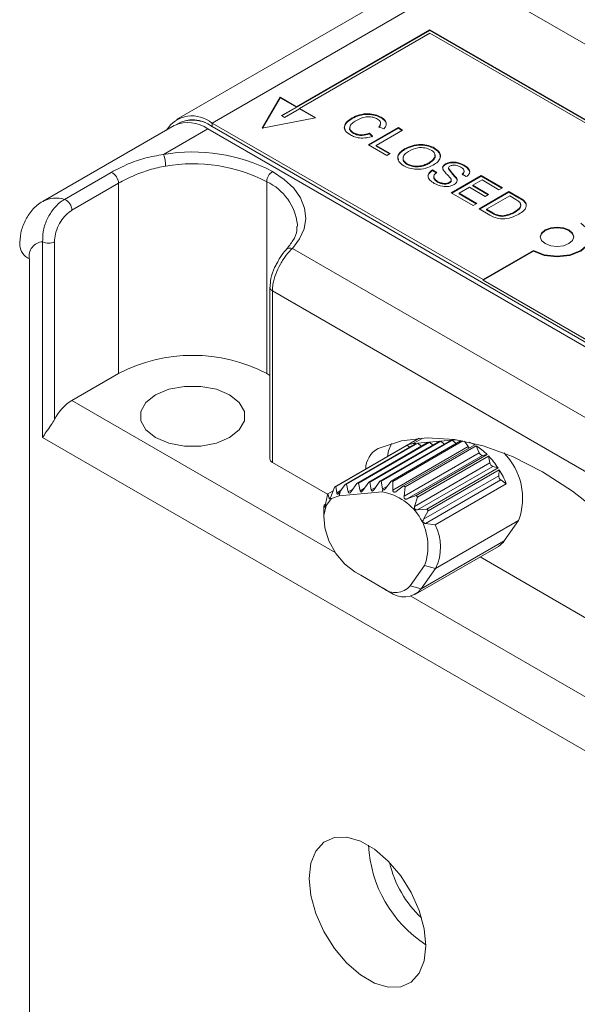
# Paper-space layout 'Sheet1' of a CAD drawing. Header units: millimetres. Extents: x 0 to 432, y 0 to 279.
# Tile 42 of 90: x 335 to 352, y 216 to 246. Entities that reach past the tile are written whole.
import ezdxf

# ---------------------------------------------------------------- set-up
doc = ezdxf.new("R2010")
doc.units = ezdxf.units.MM
doc.header["$LTSCALE"] = 0.5

psp = doc.layouts.new('Sheet1')

# ---------------------------------------------------------------- linework, layer by layer
at = {"color": 7, "linetype": 'Continuous', "lineweight": 15}
for p, q in [((379.845, 266.253), (339.793, 243.132)), ((348.596, 247.483), (340.873, 243.025)), ((348.596, 247.483), (354.566, 244.037)), ((347.471, 245.831), (342.99, 243.244)), ((347.471, 245.851), (343.43, 243.519)), ((353.039, 242.637), (347.471, 245.851)), ((347.471, 245.831), (347.471, 245.851)), ((353.021, 242.627), (347.471, 245.831)), ((343.52, 243.467), (347.471, 245.748)), ((347.471, 245.748), (352.949, 242.585)), ((342.936, 243.804), (342.398, 242.871)), ((342.936, 243.793), (342.404, 242.872)), ((343.43, 243.519), (342.936, 243.804)), ((342.936, 243.793), (342.936, 243.804)), ((343.43, 243.508), (342.936, 243.793)), ((342.981, 243.249), (343.43, 243.508)), ((343.52, 243.456), (343.071, 243.197)), ((343.43, 243.519), (343.43, 243.508)), ((344.014, 243.182), (343.52, 243.467)), ((343.52, 243.456), (343.52, 243.467)), ((344.001, 243.179), (343.52, 243.456)), ((342.398, 242.871), (344.014, 243.182)), ((343.071, 243.197), (342.981, 243.249)), ((345.119, 243.159), (345.119, 243.179)), ((345.996, 243.182), (345.996, 243.203)), ((339.731, 242.949), (335.757, 240.655)), ((340.747, 242.849), (339.402, 242.072)), ((340.747, 242.849), (366.158, 228.18)), ((340.873, 243.025), (349.088, 238.283)), ((340.873, 243.025), (340.873, 242.921)), ((340.873, 242.921), (366.283, 228.252)), ((345.613, 242.362), (346.521, 242.887)), ((345.631, 242.352), (346.521, 242.866)), ((346.649, 242.813), (345.846, 242.349)), ((346.082, 242.848), (345.927, 242.906)), ((346.521, 242.887), (346.649, 242.813)), ((346.521, 242.866), (346.521, 242.887)), ((346.521, 242.866), (346.631, 242.802)), ((345.16, 242.71), (345.16, 242.731)), ((345.642, 242.715), (345.74, 242.624)), ((345.642, 242.695), (345.642, 242.715)), ((345.642, 242.695), (345.74, 242.603)), ((346.172, 242.04), (345.613, 242.362)), ((345.846, 242.349), (346.276, 242.1)), ((345.846, 242.328), (345.846, 242.349)), ((345.846, 242.328), (346.258, 242.09)), ((346.707, 242.22), (346.707, 242.241)), ((347.616, 242.247), (347.616, 242.268)), ((346.276, 242.1), (346.172, 242.04)), ((346.788, 241.771), (346.788, 241.791)), ((347.452, 241.804), (347.452, 241.824)), ((347.557, 241.603), (347.685, 241.529)), ((347.557, 241.582), (347.557, 241.603)), ((347.949, 241.768), (347.949, 241.789)), ((348.037, 241.634), (348.037, 241.654)), ((348.512, 241.729), (348.512, 241.75)), ((336.4, 240.713), (337.815, 241.529)), ((347.557, 241.582), (347.685, 241.508)), ((348.127, 240.911), (349.035, 241.435)), ((348.127, 241.274), (348.127, 241.3)), ((348.145, 240.9), (349.035, 241.414)), ((348.273, 241.357), (348.273, 241.378)), ((348.581, 241.401), (348.453, 241.475)), ((348.518, 241.546), (348.518, 241.571)), ((349.059, 241.3), (348.779, 241.139)), ((349.035, 241.435), (349.676, 241.065)), ((349.035, 241.414), (349.035, 241.435)), ((349.035, 241.414), (349.658, 241.055)), ((349.571, 241.005), (349.059, 241.3)), ((338.041, 241.199), (336.627, 240.382)), ((338.041, 235.44), (338.041, 241.199)), ((342.531, 235.44), (342.531, 241.248)), ((347.71, 241.238), (347.71, 241.259)), ((348.076, 241.21), (348.076, 241.231)), ((348.675, 241.079), (348.36, 240.897)), ((349.152, 240.803), (348.675, 241.079)), ((348.779, 241.139), (349.257, 240.864)), ((348.779, 241.118), (348.779, 241.139)), ((348.779, 241.118), (349.239, 240.853)), ((349.676, 241.065), (349.571, 241.005)), ((348.791, 240.528), (348.127, 240.911)), ((348.36, 240.897), (348.896, 240.588)), ((348.36, 240.877), (348.36, 240.897)), ((348.36, 240.877), (348.878, 240.578)), ((348.966, 240.427), (349.874, 240.951)), ((348.984, 240.416), (349.874, 240.93)), ((349.257, 240.864), (349.152, 240.803)), ((349.897, 240.817), (349.198, 240.413)), ((349.874, 240.951), (350.184, 240.772)), ((349.874, 240.93), (349.874, 240.951)), ((349.874, 240.93), (350.184, 240.751)), ((350.081, 240.71), (349.897, 240.817)), ((350.184, 240.751), (350.184, 240.772)), ((348.896, 240.588), (348.791, 240.528)), ((349.291, 240.239), (348.966, 240.427)), ((349.198, 240.413), (349.386, 240.305)), ((349.198, 240.393), (349.198, 240.413)), ((349.198, 240.393), (349.386, 240.285)), ((350.331, 240.651), (350.331, 240.672)), ((350.399, 240.537), (350.399, 240.558)), ((349.386, 240.285), (349.386, 240.305)), ((349.664, 240.198), (349.664, 240.219)), ((350.043, 240.316), (350.043, 240.337)), ((335.74, 233.502), (335.74, 239.429)), ((336.099, 239.429), (336.099, 234.046)), ((343.311, 239.227), (359.884, 229.66)), ((335.336, 238.909), (335.336, 213.691)), ((350.615, 239.164), (349.088, 238.283)), ((350.615, 239.143), (349.088, 238.262)), ((350.615, 239.143), (350.615, 239.164)), ((342.628, 238.05), (342.628, 238.055)), ((342.628, 238.05), (342.628, 232.85)), ((349.088, 238.262), (349.088, 238.283)), ((349.088, 238.262), (358.068, 233.078)), ((359.079, 228.492), (342.702, 237.946)), ((342.702, 237.946), (342.702, 232.747)), ((338.041, 235.44), (336.627, 234.623)), ((342.628, 235.381), (342.531, 235.44)), ((336.627, 234.623), (344.608, 230.016)), ((361.803, 218.457), (335.74, 233.502)), ((347.102, 233.45), (344.587, 231.998)), ((344.63, 232.02), (346.785, 233.264)), ((347.063, 233.322), (344.908, 232.078)), ((347.11, 233.326), (344.954, 232.082)), ((347.421, 233.354), (345.266, 232.11)), ((347.467, 233.358), (345.312, 232.114)), ((347.779, 233.386), (345.623, 232.142)), ((347.81, 233.389), (345.654, 232.144)), ((348.121, 233.416), (345.965, 232.172)), ((348.152, 233.419), (345.997, 232.175)), ((348.429, 233.406), (346.301, 232.178)), ((348.48, 233.396), (346.352, 232.168)), ((348.838, 233.276), (346.682, 232.032)), ((348.884, 233.248), (346.729, 232.004)), ((346.785, 233.264), (346.856, 233.202)), ((346.975, 233.314), (347.267, 233.483)), ((347.063, 233.322), (346.975, 233.314)), ((347.151, 233.475), (347.102, 233.45)), ((347.421, 233.354), (347.11, 233.326)), ((347.11, 233.326), (347.213, 233.234)), ((347.779, 233.386), (347.467, 233.358)), ((347.467, 233.358), (347.571, 233.266)), ((348.121, 233.416), (347.81, 233.389)), ((347.81, 233.389), (347.913, 233.297)), ((348.271, 233.43), (348.152, 233.419)), ((348.152, 233.419), (348.27, 233.314)), ((348.271, 233.43), (348.273, 233.431)), ((348.523, 233.388), (348.639, 233.222)), ((348.884, 233.248), (348.976, 233.038)), ((348.639, 233.222), (346.356, 231.904)), ((348.976, 233.038), (346.693, 231.72)), ((349.075, 232.957), (346.792, 231.639)), ((349.212, 232.984), (347.057, 231.74)), ((349.255, 232.939), (347.1, 231.695)), ((349.075, 232.957), (349.212, 232.984)), ((349.255, 232.939), (349.296, 232.732)), ((344.376, 231.78), (342.702, 232.747)), ((349.296, 232.732), (347.013, 231.414)), ((349.383, 232.622), (347.101, 231.304)), ((349.563, 232.341), (347.28, 231.023)), ((349.543, 232.576), (347.387, 231.332)), ((349.578, 232.521), (347.423, 231.277)), ((349.383, 232.622), (349.543, 232.576)), ((349.578, 232.521), (349.563, 232.341)), ((344.769, 231.88), (344.908, 232.078)), ((344.908, 232.078), (344.954, 232.082)), ((344.954, 232.082), (345.002, 231.852)), ((345.09, 231.859), (345.266, 232.11)), ((345.266, 232.11), (345.312, 232.114)), ((345.312, 232.114), (345.359, 231.883)), ((345.447, 231.891), (345.623, 232.142)), ((345.623, 232.142), (345.654, 232.144)), ((345.654, 232.144), (345.702, 231.914)), ((345.79, 231.922), (345.965, 232.172)), ((345.965, 232.172), (345.997, 232.175)), ((345.997, 232.175), (346.044, 231.945)), ((346.136, 231.955), (346.301, 232.178)), ((346.352, 232.168), (346.356, 231.904)), ((349.628, 232.213), (347.345, 230.895)), ((349.792, 232.101), (347.637, 230.857)), ((349.628, 232.213), (349.792, 232.101)), ((344.318, 231.481), (344.369, 231.767)), ((344.541, 231.886), (344.385, 231.796)), ((344.385, 231.796), (344.42, 231.658)), ((344.48, 231.718), (344.581, 231.995)), ((344.63, 232.02), (344.652, 231.824)), ((344.783, 231.9), (344.652, 231.824)), ((344.73, 231.735), (344.769, 231.88)), ((346.026, 231.851), (344.73, 231.735)), ((344.732, 231.828), (344.769, 231.88)), ((345.14, 231.932), (345.002, 231.852)), ((345.498, 231.964), (345.359, 231.883)), ((345.84, 231.994), (345.702, 231.914)), ((346.047, 231.932), (346.026, 231.851)), ((346.192, 232.03), (346.044, 231.945)), ((346.456, 231.863), (346.682, 232.032)), ((346.729, 232.004), (346.693, 231.72)), ((344.318, 231.482), (344.271, 231.455)), ((344.271, 231.455), (344.288, 231.386)), ((344.465, 231.684), (344.42, 231.658)), ((346.792, 231.639), (347.057, 231.74)), ((347.1, 231.695), (347.013, 231.414)), ((344.259, 231.143), (344.266, 231.415)), ((344.297, 231.391), (344.288, 231.386)), ((347.101, 231.304), (347.387, 231.332)), ((347.423, 231.277), (347.28, 231.023)), ((344.259, 231.109), (344.259, 231.143)), ((344.259, 231.109), (344.259, 231.064)), ((347.345, 230.895), (347.637, 230.857)), ((347.649, 229.53), (350.163, 230.981)), ((349.732, 230.367), (350.163, 230.981)), ((347.217, 228.915), (349.732, 230.367)), ((347.039, 228.75), (349.553, 230.201)), ((348.997, 229.88), (355.798, 225.954)), ((345.202, 229.431), (346.065, 228.932)), ((345.202, 229.431), (345.381, 229.327)), ((346.882, 229.005), (347.314, 229.62)), ((347.649, 229.53), (347.217, 228.915)), ((347.649, 229.53), (347.314, 229.62)), ((346.245, 228.828), (345.381, 229.327)), ((346.065, 228.932), (346.245, 228.828)), ((347.217, 228.915), (346.882, 229.005)), ((346.899, 228.693), (361.728, 220.133))]:
    psp.add_line(p, q, dxfattribs=at)
at = {"color": 7, "linetype": 'Continuous', "lineweight": 15, "flags": 128}
for points in [[(342.711, 241.559), (343.065, 241.319), (343.349, 241.05), (343.555, 240.758), (343.678, 240.451), (343.715, 240.136), (343.665, 239.822), (343.529, 239.516), (343.311, 239.227)], [(343.458, 239.876), (343.461, 239.93), (343.461, 239.952)], [(352.051, 239.993), (352.272, 239.803), (352.349, 239.579), (352.272, 239.354), (352.051, 239.164), (351.722, 239.037), (351.333, 238.992), (350.944, 239.037), (350.615, 239.164)], [(351.692, 239.371), (351.802, 239.466), (351.841, 239.579), (351.802, 239.691), (351.692, 239.786), (351.527, 239.85), (351.333, 239.872), (351.139, 239.85), (350.974, 239.786), (350.864, 239.691), (350.825, 239.579), (350.864, 239.466), (350.974, 239.371), (351.139, 239.308), (351.333, 239.285), (351.527, 239.308), (351.692, 239.371)], [(351.841, 239.568), (351.802, 239.67), (351.692, 239.765), (351.527, 239.829), (351.333, 239.851), (351.139, 239.829), (350.974, 239.765), (350.864, 239.67), (350.825, 239.568)], [(352.349, 239.558), (352.272, 239.333), (352.051, 239.143), (351.722, 239.016), (351.333, 238.971), (350.944, 239.016), (350.615, 239.143)], [(339.163, 233.496), (339.565, 233.327), (340.038, 233.239), (340.534, 233.239), (341.007, 233.327), (341.408, 233.496), (341.7, 233.728), (341.854, 234), (341.854, 234.287), (341.7, 234.56), (341.408, 234.792), (341.007, 234.96), (340.534, 235.049), (340.038, 235.049), (339.565, 234.96), (339.163, 234.792), (338.871, 234.56), (338.718, 234.287), (338.718, 234), (338.871, 233.728), (339.163, 233.496)], [(355.875, 227.411), (355.16, 228.468), (354.382, 229.456), (353.555, 230.362), (352.688, 231.173), (351.796, 231.876), (350.891, 232.462), (349.985, 232.921), (349.093, 233.248), (348.227, 233.438), (347.399, 233.488), (346.621, 233.397), (345.906, 233.166)], [(346.313, 233.317), (346.223, 233.091), (346.196, 232.926)], [(344.73, 231.735), (344.493, 231.647), (344.33, 231.439), (344.261, 231.134), (344.291, 230.764), (344.418, 230.367), (344.628, 229.987), (344.898, 229.663), (345.202, 229.431)], [(347.357, 218.102), (347.306, 218.62), (347.155, 219.167), (346.912, 219.712), (346.593, 220.222), (346.216, 220.669), (345.802, 221.026), (345.376, 221.272), (344.962, 221.393), (344.585, 221.382), (344.266, 221.24), (344.024, 220.974), (343.873, 220.602), (343.821, 220.143), (343.873, 219.624), (344.024, 219.077), (344.266, 218.532), (344.585, 218.022), (344.962, 217.575), (345.376, 217.219), (345.802, 216.973), (346.216, 216.852), (346.593, 216.862), (346.912, 217.005), (347.155, 217.27), (347.306, 217.643), (347.357, 218.102)]]:
    psp.add_lwpolyline(points, dxfattribs=at)
at = {"color": 7, "linetype": 'Continuous', "lineweight": 15}
for centre, radius, start, end in [((340.277, 242.307), 0.933, 50.3212, 147.275), ((340.29, 242.169), 0.952, 52.237, 121.2849), ((340.288, 242.139), 0.977, 53.241, 120.2809), ((340.152, 242.018), 1.022, 54.3824, 114.3071), ((340.292, 236.885), 5.263, 62.6409, 99.7407), ((338.495, 241.721), 0.972, 0.1045, 21.1539), ((340.292, 236.92), 4.873, 62.6409, 99.7407), ((337.673, 241.19), 0.368, 1.3547, 67.3551), ((342.921, 241.23), 0.39, 122.6055, 177.3945), ((341.853, 239.78), 1.617, 6.1133, 65.2068), ((336.146, 239.935), 0.819, 71.8917, 118.2694), ((336.259, 240.373), 0.368, 1.3547, 67.3551), ((335.544, 239.367), 0.503, 185.7072, 245.6243), ((335.775, 238.985), 0.446, 94.524, 189.9096), ((335.92, 239.776), 0.39, 242.6097, 297.3903), ((343.245, 239.066), 0.174, 67.6583, 133.9933), ((342.75, 238.059), 0.123, 184.3567, 246.9634), ((340.286, 231.107), 4.88, 62.6097, 117.3903), ((337.407, 233.381), 1.467, 122.1243, 153.0363), ((347.023, 232.744), 0.572, 94.7796, 114.537), ((348.155, 232.113), 1.349, 59.6212, 67.0652), ((347.839, 231.617), 1.937, 44.8827, 57.3611), ((346.265, 232.526), 0.734, 119.2763, 178.6943), ((348.758, 233.302), 0.144, 214.0425, 235.7963), ((349.084, 233.07), 0.113, 196.5346, 265.7092), ((347.39, 231.168), 2.573, 33.201, 43.5248), ((348.351, 231.661), 1.936, 339.448, 45.1305), ((342.75, 232.86), 0.123, 184.3567, 246.9634), ((349.441, 232.757), 0.147, 189.7773, 246.9484), ((349.718, 232.339), 0.155, 179.4325, 234.5334), ((347.275, 231.084), 2.715, 22.0035, 31.9624), ((346.155, 231.307), 0.883, 77.1523, 80.5066), ((344.981, 231.434), 0.697, 148.7364, 151.4445), ((344.853, 231.539), 0.53, 114.7993, 120.7559), ((345.75, 230.204), 1.67, 339.5127, 80.4873), ((345.899, 230.69), 1.554, 57.7447, 59.7535), ((345.475, 231.288), 1.216, 172.1035, 173.9721), ((345.432, 230.103), 2.306, 43.6672, 45.2113), ((345.104, 229.832), 2.732, 31.9321, 33.3112), ((346.332, 230.181), 1.469, 333.6765, 27.3773), ((349.275, 230.68), 0.554, 300.1554, 325.5365), ((346.436, 229.386), 0.586, 230.7518, 319.4672), ((346.687, 229.369), 0.698, 230.7518, 319.4672), ((349.419, 221.333), 3.805, 182.8026, 237.192), ((349.4, 221.322), 3.219, 192.4795, 227.5151)]:
    psp.add_arc(centre, radius, start, end, dxfattribs=at)
for centre, end_param in [((345.071, 231.95), 4.112103), ((345.429, 231.982), 4.112103), ((345.771, 232.013), 4.112103), ((346.113, 232.043), 2.698935)]:
    psp.add_ellipse(centre, major_axis=(0.047, 0.133), ratio=0.410743, start_param=2.541307, end_param=end_param, dxfattribs=at)
for points, knots in [([(345.067, 242.664), (345.004, 242.706), (344.879, 242.79), (344.873, 242.952), (344.972, 243.082), (345.07, 243.147), (345.119, 243.179)], [0, 0, 0, 0, 0.279942, 0.558082, 0.778909, 1, 1, 1, 1]), ([(344.905, 242.828), (344.896, 242.866), (344.876, 242.946), (344.975, 243.061), (345.071, 243.126), (345.119, 243.159)], [0, 0, 0, 0, 0.301472, 0.650527, 1, 1, 1, 1]), ([(345.248, 243.106), (345.201, 243.076), (345.109, 243.017), (345.032, 242.911), (345.059, 242.805), (345.126, 242.756), (345.16, 242.731)], [0, 0, 0, 0, 0.281219, 0.560711, 0.780136, 1, 1, 1, 1]), ([(345.119, 243.179), (345.189, 243.214), (345.33, 243.284), (345.591, 243.318), (345.828, 243.283), (345.94, 243.23), (345.996, 243.203)], [0, 0, 0, 0, 0.28051, 0.559558, 0.779616, 1, 1, 1, 1]), ([(345.119, 243.159), (345.189, 243.194), (345.33, 243.264), (345.591, 243.298), (345.828, 243.263), (345.94, 243.209), (345.996, 243.182)], [0, 0, 0, 0, 0.28051, 0.559558, 0.779616, 1, 1, 1, 1]), ([(345.885, 243.146), (345.851, 243.163), (345.782, 243.198), (345.648, 243.219), (345.448, 243.205), (345.33, 243.147), (345.248, 243.106)], [0, 0, 0, 0, 0.1872, 0.373883, 0.560757, 1, 1, 1, 1]), ([(345.927, 242.906), (345.945, 242.929), (345.981, 242.973), (345.99, 243.042), (345.952, 243.103), (345.907, 243.131), (345.885, 243.146)], [0, 0, 0, 0, 0.2805703, 0.5596952, 0.7796342, 1, 1, 1, 1]), ([(345.996, 243.203), (346.037, 243.175), (346.12, 243.12), (346.164, 243.019), (346.147, 242.925), (346.104, 242.874), (346.082, 242.848)], [0, 0, 0, 0, 0.280059, 0.559379, 0.779555, 1, 1, 1, 1]), ([(345.996, 243.182), (346.037, 243.155), (346.118, 243.1), (346.164, 243.009), (346.149, 242.955), (346.144, 242.938)], [0, 0, 0, 0, 0.401612, 0.802166, 1, 1, 1, 1]), ([(345.062, 242.903), (345.056, 242.896), (345.03, 242.859), (345.062, 242.784), (345.128, 242.735), (345.16, 242.71)], [0, 0, 0, 0, 0.115278, 0.557196, 1, 1, 1, 1]), ([(345.927, 242.886), (345.946, 242.908), (345.982, 242.95), (345.981, 242.997), (345.98, 243.019)], [0, 0, 0, 0, 0.527923, 1, 1, 1, 1]), ([(345.74, 242.624), (345.679, 242.606), (345.556, 242.57), (345.359, 242.567), (345.19, 242.602), (345.108, 242.643), (345.067, 242.664)], [0, 0, 0, 0, 0.280263, 0.559551, 0.77959, 1, 1, 1, 1]), ([(345.16, 242.731), (345.199, 242.713), (345.275, 242.677), (345.458, 242.66), (345.573, 242.694), (345.642, 242.715)], [0, 0, 0, 0, 0.28075, 0.560904, 1, 1, 1, 1]), ([(345.16, 242.71), (345.199, 242.692), (345.275, 242.656), (345.458, 242.639), (345.573, 242.674), (345.642, 242.695)], [0, 0, 0, 0, 0.28075, 0.560904, 1, 1, 1, 1]), ([(346.684, 241.731), (346.626, 241.773), (346.51, 241.857), (346.489, 242.013), (346.566, 242.144), (346.66, 242.209), (346.707, 242.241)], [0, 0, 0, 0, 0.279586, 0.558772, 0.7793, 1, 1, 1, 1]), ([(346.523, 241.912), (346.514, 241.942), (346.492, 242.013), (346.569, 242.124), (346.661, 242.188), (346.707, 242.22)], [0, 0, 0, 0, 0.26333, 0.631522, 1, 1, 1, 1]), ([(346.707, 242.241), (346.779, 242.278), (346.924, 242.351), (347.195, 242.385), (347.442, 242.353), (347.558, 242.296), (347.616, 242.268)], [0, 0, 0, 0, 0.28058, 0.559608, 0.779578, 1, 1, 1, 1]), ([(346.707, 242.22), (346.779, 242.257), (346.924, 242.331), (347.195, 242.365), (347.442, 242.332), (347.558, 242.276), (347.616, 242.247)], [0, 0, 0, 0, 0.28058, 0.559608, 0.779578, 1, 1, 1, 1]), ([(347.512, 242.207), (347.454, 242.233), (347.338, 242.283), (347.061, 242.285), (346.92, 242.211), (346.833, 242.166)], [0, 0, 0, 0, 0.280157, 0.559673, 1, 1, 1, 1]), ([(347.452, 241.824), (347.498, 241.855), (347.591, 241.915), (347.648, 242.027), (347.616, 242.133), (347.547, 242.182), (347.512, 242.207)], [0, 0, 0, 0, 0.280785, 0.560094, 0.77995, 1, 1, 1, 1]), ([(347.616, 242.268), (347.675, 242.225), (347.793, 242.139), (347.811, 241.98), (347.725, 241.847), (347.628, 241.782), (347.579, 241.75)], [0, 0, 0, 0, 0.279616, 0.558572, 0.779078, 1, 1, 1, 1]), ([(347.616, 242.247), (347.677, 242.204), (347.795, 242.121), (347.791, 242.014), (347.789, 241.962)], [0, 0, 0, 0, 0.51994, 1, 1, 1, 1]), ([(337.815, 241.529), (337.983, 241.617), (338.293, 241.78), (338.839, 241.976), (339.212, 242.04), (339.402, 242.072)], [0, 0, 0, 0, 0.3664591, 0.6778876, 1, 1, 1, 1]), ([(346.682, 241.978), (346.675, 241.965), (346.652, 241.921), (346.687, 241.843), (346.754, 241.795), (346.788, 241.771)], [0, 0, 0, 0, 0.1868036, 0.5932402, 1, 1, 1, 1]), ([(346.833, 242.166), (346.788, 242.137), (346.697, 242.077), (346.652, 241.966), (346.685, 241.864), (346.754, 241.815), (346.788, 241.791)], [0, 0, 0, 0, 0.280642, 0.559885, 0.779855, 1, 1, 1, 1]), ([(347.452, 241.804), (347.497, 241.834), (347.588, 241.894), (347.649, 241.992), (347.625, 242.046), (347.619, 242.061)], [0, 0, 0, 0, 0.419465, 0.836725, 1, 1, 1, 1]), ([(339.467, 241.723), (339.303, 241.689), (338.969, 241.621), (338.575, 241.467), (338.266, 241.323), (338.116, 241.24), (338.041, 241.199)], [0, 0, 0, 0, 0.3100876, 0.6290785, 0.8136124, 1, 1, 1, 1]), ([(347.579, 241.75), (347.506, 241.715), (347.362, 241.645), (347.095, 241.613), (346.856, 241.649), (346.741, 241.703), (346.684, 241.731)], [0, 0, 0, 0, 0.280357, 0.55951, 0.779639, 1, 1, 1, 1]), ([(346.788, 241.791), (346.844, 241.766), (346.957, 241.716), (347.164, 241.717), (347.329, 241.76), (347.411, 241.803), (347.452, 241.824)], [0, 0, 0, 0, 0.279092, 0.55817, 0.77881, 1, 1, 1, 1]), ([(346.788, 241.771), (346.844, 241.746), (346.957, 241.695), (347.164, 241.696), (347.329, 241.739), (347.411, 241.782), (347.452, 241.804)], [0, 0, 0, 0, 0.279092, 0.55817, 0.77881, 1, 1, 1, 1]), ([(347.611, 241.195), (347.561, 241.227), (347.461, 241.291), (347.404, 241.412), (347.447, 241.523), (347.52, 241.576), (347.557, 241.603)], [0, 0, 0, 0, 0.280809, 0.559627, 0.779655, 1, 1, 1, 1]), ([(347.886, 241.598), (347.877, 241.616), (347.86, 241.653), (347.866, 241.724), (347.917, 241.764), (347.949, 241.789)], [0, 0, 0, 0, 0.28145, 0.562354, 1, 1, 1, 1]), ([(347.867, 241.649), (347.867, 241.663), (347.867, 241.707), (347.916, 241.743), (347.949, 241.768)], [0, 0, 0, 0, 0.317637, 1, 1, 1, 1]), ([(348.102, 241.357), (348.078, 241.385), (348.038, 241.43), (347.975, 241.49), (347.925, 241.542), (347.899, 241.579), (347.886, 241.598)], [0, 0, 0, 0, 0.339951, 0.560033, 0.780086, 1, 1, 1, 1]), ([(347.949, 241.789), (347.997, 241.809), (348.095, 241.85), (348.321, 241.842), (348.44, 241.785), (348.512, 241.75)], [0, 0, 0, 0, 0.279776, 0.559381, 1, 1, 1, 1]), ([(347.949, 241.768), (347.997, 241.788), (348.095, 241.829), (348.321, 241.821), (348.44, 241.764), (348.512, 241.729)], [0, 0, 0, 0, 0.279776, 0.559381, 1, 1, 1, 1]), ([(348.085, 241.72), (348.07, 241.709), (348.042, 241.69), (348.039, 241.665), (348.037, 241.654)], [0, 0, 0, 0, 0.559617, 1, 1, 1, 1]), ([(348.037, 241.654), (348.078, 241.602), (348.151, 241.508), (348.235, 241.418), (348.273, 241.378)], [0, 0, 0, 0, 0.558378, 1, 1, 1, 1]), ([(348.037, 241.634), (348.078, 241.581), (348.151, 241.488), (348.235, 241.397), (348.273, 241.357)], [0, 0, 0, 0, 0.558378, 1, 1, 1, 1]), ([(348.413, 241.687), (348.365, 241.712), (348.293, 241.749), (348.179, 241.75), (348.121, 241.737), (348.097, 241.725), (348.085, 241.72)], [0, 0, 0, 0, 0.4988034, 0.7486134, 0.8742764, 1, 1, 1, 1]), ([(348.453, 241.475), (348.476, 241.494), (348.52, 241.531), (348.521, 241.616), (348.454, 241.66), (348.413, 241.687)], [0, 0, 0, 0, 0.281127, 0.56028, 1, 1, 1, 1]), ([(348.512, 241.75), (348.555, 241.723), (348.639, 241.668), (348.698, 241.568), (348.672, 241.471), (348.612, 241.424), (348.581, 241.401)], [0, 0, 0, 0, 0.28084, 0.560183, 0.779862, 1, 1, 1, 1]), ([(348.512, 241.729), (348.554, 241.702), (348.637, 241.647), (348.699, 241.557), (348.677, 241.503), (348.67, 241.486)], [0, 0, 0, 0, 0.404176, 0.806199, 1, 1, 1, 1]), ([(347.44, 241.356), (347.432, 241.371), (347.405, 241.418), (347.45, 241.503), (347.521, 241.556), (347.557, 241.582)], [0, 0, 0, 0, 0.1838136, 0.5916128, 1, 1, 1, 1]), ([(347.685, 241.529), (347.656, 241.506), (347.597, 241.46), (347.589, 241.378), (347.635, 241.309), (347.685, 241.276), (347.71, 241.259)], [0, 0, 0, 0, 0.280553, 0.558619, 0.779198, 1, 1, 1, 1]), ([(347.609, 241.426), (347.601, 241.401), (347.588, 241.354), (347.635, 241.288), (347.685, 241.255), (347.71, 241.238)], [0, 0, 0, 0, 0.355469, 0.677571, 1, 1, 1, 1]), ([(348.076, 241.231), (348.09, 241.241), (348.119, 241.26), (348.134, 241.307), (348.114, 241.338), (348.102, 241.357)], [0, 0, 0, 0, 0.280158, 0.559833, 1, 1, 1, 1]), ([(348.273, 241.378), (348.284, 241.357), (348.308, 241.315), (348.305, 241.253), (348.27, 241.199), (348.23, 241.173), (348.21, 241.16)], [0, 0, 0, 0, 0.280242, 0.559644, 0.779789, 1, 1, 1, 1]), ([(348.273, 241.357), (348.285, 241.336), (348.307, 241.301), (348.301, 241.265), (348.299, 241.25)], [0, 0, 0, 0, 0.601101, 1, 1, 1, 1]), ([(348.453, 241.454), (348.478, 241.473), (348.515, 241.501), (348.511, 241.536), (348.51, 241.548)], [0, 0, 0, 0, 0.6518473, 1, 1, 1, 1]), ([(348.21, 241.16), (348.159, 241.139), (348.056, 241.096), (347.817, 241.101), (347.689, 241.159), (347.611, 241.195)], [0, 0, 0, 0, 0.279942, 0.560093, 1, 1, 1, 1]), ([(347.71, 241.259), (347.739, 241.244), (347.797, 241.215), (347.901, 241.193), (348.003, 241.199), (348.052, 241.22), (348.076, 241.231)], [0, 0, 0, 0, 0.280787, 0.560744, 0.780463, 1, 1, 1, 1]), ([(347.71, 241.238), (347.739, 241.223), (347.797, 241.194), (347.901, 241.173), (348.003, 241.178), (348.052, 241.199), (348.076, 241.21)], [0, 0, 0, 0, 0.280787, 0.560744, 0.780463, 1, 1, 1, 1]), ([(348.076, 241.21), (348.091, 241.22), (348.119, 241.239), (348.124, 241.265), (348.126, 241.277)], [0, 0, 0, 0, 0.511487, 1, 1, 1, 1]), ([(335.74, 239.429), (335.74, 239.53), (335.739, 239.745), (335.854, 240.09), (336.04, 240.401), (336.234, 240.606), (336.357, 240.685), (336.4, 240.713)], [0, 0, 0, 0, 0.21154, 0.453373, 0.674316, 0.884189, 1, 1, 1, 1]), ([(350.212, 240.613), (350.191, 240.633), (350.154, 240.668), (350.103, 240.697), (350.081, 240.71)], [0, 0, 0, 0, 0.5592546, 1, 1, 1, 1]), ([(350.184, 240.772), (350.214, 240.754), (350.268, 240.723), (350.312, 240.687), (350.331, 240.672)], [0, 0, 0, 0, 0.5601595, 1, 1, 1, 1]), ([(350.184, 240.751), (350.214, 240.734), (350.268, 240.702), (350.312, 240.667), (350.331, 240.651)], [0, 0, 0, 0, 0.5601595, 1, 1, 1, 1]), ([(335.761, 240.654), (335.754, 240.652), (335.62, 240.597), (335.416, 240.394), (335.191, 240.068), (335.065, 239.7), (335.051, 239.443), (335.043, 239.317)], [0, 0, 0, 0, 0.012625, 0.272806, 0.518082, 0.761598, 1, 1, 1, 1]), ([(350.043, 240.337), (350.112, 240.381), (350.206, 240.442), (350.242, 240.546), (350.222, 240.591), (350.212, 240.613)], [0, 0, 0, 0, 0.559188, 0.780064, 1, 1, 1, 1]), ([(350.043, 240.316), (350.112, 240.36), (350.206, 240.421), (350.242, 240.526), (350.222, 240.57), (350.212, 240.592)], [0, 0, 0, 0, 0.559188, 0.780064, 1, 1, 1, 1]), ([(350.399, 240.558), (350.398, 240.526), (350.396, 240.464), (350.318, 240.359), (350.226, 240.299), (350.17, 240.262)], [0, 0, 0, 0, 0.27977, 0.559917, 1, 1, 1, 1]), ([(350.331, 240.672), (350.351, 240.652), (350.385, 240.616), (350.394, 240.576), (350.399, 240.558)], [0, 0, 0, 0, 0.559864, 1, 1, 1, 1]), ([(350.331, 240.651), (350.351, 240.631), (350.385, 240.595), (350.394, 240.555), (350.399, 240.537)], [0, 0, 0, 0, 0.559864, 1, 1, 1, 1]), ([(336.627, 240.382), (336.594, 240.361), (336.502, 240.302), (336.355, 240.15), (336.21, 239.918), (336.115, 239.661), (336.104, 239.504), (336.099, 239.429)], [0, 0, 0, 0, 0.114399, 0.321965, 0.541403, 0.783916, 1, 1, 1, 1]), ([(350.17, 240.262), (350.099, 240.226), (349.957, 240.155), (349.694, 240.11), (349.454, 240.152), (349.345, 240.21), (349.291, 240.239)], [0, 0, 0, 0, 0.28083, 0.559957, 0.779066, 1, 1, 1, 1]), ([(349.386, 240.305), (349.43, 240.28), (349.508, 240.235), (349.617, 240.224), (349.664, 240.219)], [0, 0, 0, 0, 0.561787, 1, 1, 1, 1]), ([(349.386, 240.285), (349.43, 240.259), (349.508, 240.214), (349.617, 240.203), (349.664, 240.198)], [0, 0, 0, 0, 0.561787, 1, 1, 1, 1]), ([(349.664, 240.219), (349.745, 240.23), (349.89, 240.251), (349.996, 240.31), (350.043, 240.337)], [0, 0, 0, 0, 0.557437, 1, 1, 1, 1]), ([(349.664, 240.198), (349.745, 240.209), (349.89, 240.23), (349.996, 240.29), (350.043, 240.316)], [0, 0, 0, 0, 0.557437, 1, 1, 1, 1]), ([(343.445, 239.888), (343.446, 239.849), (343.449, 239.709), (343.35, 239.475), (343.197, 239.283), (343.124, 239.192)], [0, 0, 0, 0, 0.167194, 0.604901, 1, 1, 1, 1]), ([(343.311, 239.227), (343.249, 239.164), (343.124, 239.037), (342.94, 238.758), (342.795, 238.451), (342.714, 238.169), (342.706, 238.01), (342.702, 237.946)], [0, 0, 0, 0, 0.214806, 0.431662, 0.643706, 0.854748, 1, 1, 1, 1]), ([(343.124, 239.191), (343.12, 239.186), (343.058, 239.125), (342.954, 238.99), (342.872, 238.832), (342.839, 238.771)], [0, 0, 0, 0, 0.049122, 0.630468, 1, 1, 1, 1]), ([(342.839, 238.771), (342.816, 238.73), (342.735, 238.589), (342.646, 238.331), (342.64, 238.139), (342.637, 238.053)], [0, 0, 0, 0, 0.1815017, 0.6329441, 1, 1, 1, 1]), ([(336.099, 234.046), (336.066, 233.991), (335.982, 233.85), (335.848, 233.67), (335.771, 233.555), (335.741, 233.503), (335.74, 233.502)], [0, 0, 0, 0, 0.2499258, 0.636948, 0.9918471, 1, 1, 1, 1]), ([(344.652, 231.824), (344.654, 231.815), (344.657, 231.8), (344.668, 231.787), (344.682, 231.785), (344.697, 231.79), (344.714, 231.804), (344.726, 231.819), (344.732, 231.828)], [0, 0, 0, 0, 0.223619, 0.388511, 0.528091, 0.667952, 0.803482, 1, 1, 1, 1]), ([(346.047, 231.932), (346.049, 231.929), (346.053, 231.92), (346.063, 231.911), (346.078, 231.908), (346.096, 231.915), (346.116, 231.93), (346.128, 231.946), (346.136, 231.955)], [0, 0, 0, 0, 0.095368, 0.270233, 0.446182, 0.599128, 0.757812, 1, 1, 1, 1]), ([(346.356, 231.904), (346.357, 231.894), (346.359, 231.875), (346.371, 231.854), (346.388, 231.843), (346.408, 231.841), (346.432, 231.847), (346.447, 231.857), (346.456, 231.863)], [0, 0, 0, 0, 0.204102, 0.363152, 0.523286, 0.66066, 0.80054, 1, 1, 1, 1]), ([(344.288, 231.386), (344.29, 231.384), (344.292, 231.381), (344.296, 231.388), (344.302, 231.403), (344.307, 231.424), (344.313, 231.45), (344.316, 231.47), (344.318, 231.481)], [0, 0, 0, 0, 0.20419, 0.363224, 0.523343, 0.660711, 0.800598, 1, 1, 1, 1]), ([(344.42, 231.658), (344.422, 231.653), (344.425, 231.645), (344.435, 231.643), (344.445, 231.651), (344.457, 231.667), (344.468, 231.689), (344.475, 231.708), (344.48, 231.718)], [0, 0, 0, 0, 0.20419, 0.363224, 0.523343, 0.660711, 0.800598, 1, 1, 1, 1]), ([(346.693, 231.72), (346.692, 231.708), (346.691, 231.688), (346.701, 231.66), (346.717, 231.642), (346.738, 231.633), (346.764, 231.631), (346.782, 231.636), (346.792, 231.639)], [0, 0, 0, 0, 0.204102, 0.363152, 0.523286, 0.66066, 0.80054, 1, 1, 1, 1]), ([(347.013, 231.414), (347.011, 231.403), (347.006, 231.382), (347.011, 231.351), (347.024, 231.328), (347.044, 231.313), (347.07, 231.303), (347.089, 231.304), (347.101, 231.304)], [0, 0, 0, 0, 0.204102, 0.363152, 0.523286, 0.66066, 0.80054, 1, 1, 1, 1]), ([(347.28, 231.023), (347.276, 231.012), (347.267, 230.993), (347.266, 230.962), (347.274, 230.937), (347.291, 230.917), (347.315, 230.902), (347.334, 230.898), (347.345, 230.895)], [0, 0, 0, 0, 0.204102, 0.363152, 0.523286, 0.66066, 0.80054, 1, 1, 1, 1])]:
    psp.add_open_spline(points, degree=3, knots=knots, dxfattribs=at)

doc.saveas('drawing.dxf')
